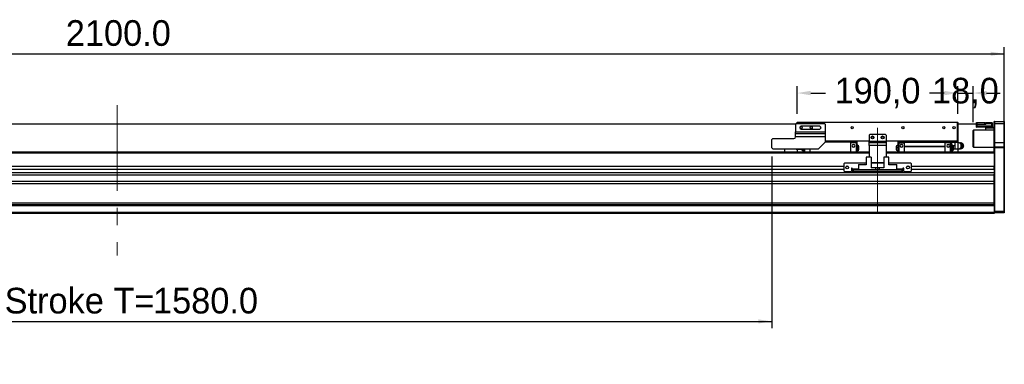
# Model space of a CAD drawing. Header units: millimetres. Extents: x 40 to 3320, y 40 to 2336.
# Tile 8 of 14: x 1172 to 2337, y 971 to 1379. Entities that reach past the tile are written whole.
import ezdxf

# ---------------------------------------------------------------- set-up
doc = ezdxf.new("R2010")
doc.units = ezdxf.units.MM
doc.header["$LTSCALE"] = 8
doc.header["$PDSIZE"] = -1
doc.linetypes.add('CENTERX2', pattern=[20.32, 12.7, -2.54, 2.54, -2.54])
doc.layers.add('DIMNS', color=7, linetype='Continuous')
doc.styles.add('SLDTEXTSTYLE7', font='txt')
doc.dimstyles.new('ISO-25', dxfattribs={"dimtxt": 2.5, "dimasz": 2.5, "dimexe": 1.25, "dimexo": 0.625, "dimtad": 1, "dimtxsty": 'Standard', "dimcen": 2.5, "dimadec": 0, "dimazin": 0, "dimtfac": 1, "dimtmove": 0, "dimatfit": 3, "dimfxl": 0, "dimarcsym": 0})
doc.dimstyles.new('SLDDIMSTYLE3', dxfattribs={"dimtxt": 30.4, "dimasz": 16, "dimexe": 0, "dimexo": 0.0625, "dimgap": 7.6, "dimtad": 2, "dimdec": 1, "dimrnd": 1e-09, "dimzin": 4, "dimdsep": 46, "dimtxsty": 'SLDTEXTSTYLE7', "dimsah": 1, "dimcen": 0.09, "dimadec": 0, "dimazin": 1, "dimtfac": 1, "dimtdec": 1, "dimtofl": 0, "dimtmove": 0, "dimatfit": 3, "dimfxl": 0, "dimfrac": 2, "dimtolj": 1, "dimtzin": 12, "dimarcsym": 0})

# ---------------------------------------------------------------- blocks, each defined once
blk = doc.blocks.new('_D_19')
at = {"layer": 'DIMNS'}
for p, q in [((236.9, 1237.3), (236.9, 1346.7)), ((2336.9, 1237.3), (2336.9, 1346.7)), ((236.9, 1338.7), (2336.9, 1338.7))]:
    blk.add_line(p, q, dxfattribs=at)
for points in [[(236.9, 1338.7), (252.9, 1336.3), (252.9, 1341.1)], [(2336.9, 1338.7), (2320.9, 1341.1), (2320.9, 1336.3)]]:
    blk.add_solid(points, dxfattribs=at)
at = {"layer": 'DIMNS', "insert": (1226.1, 1378.5), "char_height": 30.4, "attachment_point": 1, "style": 'SLDTEXTSTYLE7'}
blk.add_mtext('2100.0', dxfattribs=at)
blk = doc.blocks.new('_D_22')
at = {"layer": 'DIMNS'}
for p, q in [((481.9, 1220.5), (481.9, 1013.7)), ((2061.9, 1217), (2061.9, 1013.7)), ((481.9, 1021.7), (2061.9, 1021.7))]:
    blk.add_line(p, q, dxfattribs=at)
for points in [[(481.9, 1021.7), (497.9, 1019.3), (497.9, 1024.1)], [(2061.9, 1021.7), (2045.9, 1024.1), (2045.9, 1019.3)]]:
    blk.add_solid(points, dxfattribs=at)
at = {"layer": 'DIMNS', "char_height": 30.4, "attachment_point": 1, "style": 'SLDTEXTSTYLE7'}
for s, insert in [('Stroke T=', (1153.7, 1061.5)), ('1580.0', (1329.3, 1061.5))]:
    blk.add_mtext(s, dxfattribs=dict(at, insert=insert))
blk = doc.blocks.new('*D58')
at = {"color": 0, "lineweight": -2}
for p, q in [((2091.9, 1267.5), (2091.9, 1300.2)), ((2281.9, 1267.5), (2281.9, 1300.2)), ((2107.9, 1292.2), (2125.4, 1292.2)), ((2265.9, 1292.2), (2248.5, 1292.2))]:
    blk.add_line(p, q, dxfattribs=at)
at = {"color": 0}
for points in [[(2107.9, 1294.8), (2107.9, 1289.5), (2091.9, 1292.2)], [(2265.9, 1294.8), (2265.9, 1289.5), (2281.9, 1292.2)]]:
    blk.add_solid(points, dxfattribs=at)
at = {"layer": 'Defpoints', "color": 0}
for p in [(2281.9, 1292.2), (2091.9, 1257.4), (2281.9, 1257.4)]:
    blk.add_point(p, dxfattribs=at)
at = {"color": 0, "insert": (2186.9, 1292.2), "char_height": 30.4, "attachment_point": 5}
blk.add_mtext('190,0', dxfattribs=at)
blk = doc.blocks.new('*D59')
at = {"color": 0, "lineweight": -2}
for p, q in [((2281.9, 1267.5), (2281.9, 1300.2)), ((2299.9, 1257.8), (2299.9, 1300.2)), ((2265.9, 1292.2), (2249.9, 1292.2)), ((2281.9, 1292.2), (2299.9, 1292.2)), ((2315.9, 1292.2), (2331.9, 1292.2))]:
    blk.add_line(p, q, dxfattribs=at)
at = {"color": 0}
for points in [[(2265.9, 1294.8), (2265.9, 1289.5), (2281.9, 1292.2)], [(2315.9, 1294.8), (2315.9, 1289.5), (2299.9, 1292.2)]]:
    blk.add_solid(points, dxfattribs=at)
at = {"layer": 'Defpoints', "color": 0}
for p in [(2299.9, 1292.2), (2281.9, 1257.4), (2299.9, 1247.7)]:
    blk.add_point(p, dxfattribs=at)
at = {"color": 0, "insert": (2290.9, 1292.2), "char_height": 30.4, "attachment_point": 5}
blk.add_mtext('18,0', dxfattribs=at)

msp = doc.modelspace()

# ---------------------------------------------------------------- linework, layer by layer
at = {"color": 7, "linetype": 'Continuous', "lineweight": 25}
for p, q in [((2090.14, 1255.36), (488.94, 1255.36)), ((2089.94, 1255.16), (488.94, 1255.16)), ((2090.94, 1256.16), (2089.94, 1255.16)), ((2089.94, 1255.16), (2089.94, 1246.16)), ((2090.94, 1256.16), (2123.94, 1256.16)), ((2092.24, 1257.66), (2091.94, 1257.36)), ((2092.24, 1257.36), (2091.94, 1257.36)), ((2091.94, 1256.16), (2091.94, 1257.36)), ((2092.24, 1257.66), (2281.64, 1257.66)), ((2092.24, 1257.66), (2092.24, 1257.36)), ((2281.64, 1257.36), (2092.24, 1257.36)), ((2092.24, 1257.36), (2092.24, 1256.16)), ((2118.44, 1252.76), (2096.44, 1252.76)), ((2096.44, 1249.56), (2118.44, 1249.56)), ((2124.94, 1255.16), (2123.94, 1256.16)), ((2124.94, 1255.16), (2124.94, 1246.16)), ((2281.64, 1257.66), (2281.64, 1257.36)), ((2281.94, 1257.36), (2281.64, 1257.66)), ((2281.64, 1235.46), (2281.64, 1257.36)), ((2281.94, 1257.36), (2281.64, 1257.36)), ((2281.94, 1257.36), (2281.94, 1235.46)), ((2303.94, 1255.36), (2281.94, 1255.36)), ((2304.24, 1255.16), (2281.94, 1255.16)), ((2300.44, 1248.16), (2299.94, 1247.66)), ((2299.94, 1228.66), (2299.94, 1247.66)), ((2324.94, 1248.16), (2300.44, 1248.16)), ((2300.44, 1248.16), (2300.44, 1228.16)), ((2303.94, 1255.36), (2303.94, 1257.36)), ((2303.94, 1257.36), (2304.44, 1257.36)), ((2304.44, 1255.36), (2303.94, 1255.36)), ((2303.94, 1254.86), (2304.24, 1255.16)), ((2303.94, 1253.16), (2303.94, 1254.86)), ((2303.94, 1254.86), (2304.24, 1254.86)), ((2303.94, 1253.16), (2304.24, 1253.16)), ((2303.94, 1251.96), (2303.94, 1253.16)), ((2303.94, 1251.96), (2304.24, 1251.66)), ((2304.24, 1254.86), (2304.24, 1255.16)), ((2304.24, 1255.16), (2314.94, 1255.16)), ((2304.24, 1254.86), (2304.24, 1253.16)), ((2314.94, 1254.86), (2304.24, 1254.86)), ((2304.24, 1253.16), (2322.14, 1253.16)), ((2304.24, 1253.16), (2304.24, 1251.66)), ((2322.14, 1251.66), (2304.24, 1251.66)), ((2304.44, 1257.36), (2304.44, 1255.36)), ((2304.44, 1257.36), (2313.94, 1257.36)), ((2304.44, 1255.36), (2313.94, 1255.36)), ((2313.94, 1255.36), (2313.94, 1257.36)), ((2313.94, 1257.36), (2314.44, 1257.36)), ((2314.44, 1255.36), (2313.94, 1255.36)), ((2314.44, 1257.36), (2314.44, 1255.36)), ((2314.44, 1255.36), (2314.44, 1255.16)), ((2314.94, 1255.66), (2314.94, 1257.16)), ((2314.94, 1257.16), (2322.14, 1257.16)), ((2314.94, 1254.86), (2314.94, 1255.66)), ((2322.14, 1255.66), (2314.94, 1255.66)), ((2314.94, 1250.66), (2314.94, 1251.66)), ((2314.94, 1248.16), (2314.94, 1250.66)), ((2324.94, 1250.66), (2314.94, 1250.66)), ((2322.14, 1255.66), (2322.14, 1257.16)), ((2322.44, 1256.86), (2322.14, 1257.16)), ((2322.14, 1253.16), (2322.14, 1255.66)), ((2322.44, 1255.66), (2322.14, 1255.66)), ((2322.14, 1251.66), (2322.14, 1253.16)), ((2322.14, 1253.16), (2322.44, 1253.16)), ((2322.14, 1251.66), (2322.44, 1251.96)), ((2322.14, 1251.66), (2324.94, 1251.66)), ((2322.44, 1256.86), (2322.44, 1255.66)), ((2322.44, 1255.66), (2322.44, 1253.16)), ((2322.44, 1253.16), (2322.44, 1251.96)), ((2325.24, 1258.66), (2324.94, 1258.36)), ((2324.94, 1255.66), (2324.94, 1258.36)), ((2325.24, 1255.66), (2324.94, 1255.66)), ((2324.94, 1233.66), (2324.94, 1255.66)), ((2325.24, 1258.66), (2325.24, 1255.66)), ((2325.24, 1258.66), (2336.64, 1258.66)), ((2336.64, 1255.66), (2325.24, 1255.66)), ((2325.24, 1255.66), (2325.24, 1233.66)), ((2336.64, 1255.66), (2336.64, 1258.66)), ((2336.64, 1258.66), (2336.94, 1258.36)), ((2336.64, 1233.66), (2336.64, 1255.66)), ((2336.64, 1255.66), (2336.94, 1255.66)), ((2336.94, 1258.36), (2336.94, 1255.66)), ((2336.94, 1255.66), (2336.94, 1233.66)), ((2062.94, 1238.16), (2061.94, 1237.16)), ((2061.94, 1227.16), (2061.94, 1237.16)), ((2062.94, 1238.16), (2087.94, 1238.16)), ((2089.94, 1246.16), (2124.94, 1246.16)), ((2089.94, 1244.16), (2089.94, 1246.16)), ((2089.94, 1244.16), (2124.94, 1244.16)), ((2089.94, 1240.18), (2089.94, 1244.16)), ((2124.94, 1240.18), (2089.94, 1240.18)), ((2089.94, 1240.18), (2089.94, 1240.16)), ((2124.94, 1246.16), (2124.94, 1244.16)), ((2124.94, 1244.16), (2124.94, 1240.18)), ((2124.94, 1240.18), (2124.94, 1234.16)), ((2124.94, 1235.46), (2176.94, 1235.46)), ((2177.94, 1243.16), (2176.94, 1242.16)), ((2176.94, 1242.16), (2176.94, 1235.16)), ((2195.94, 1243.16), (2177.94, 1243.16)), ((2196.94, 1242.16), (2195.94, 1243.16)), ((2196.94, 1242.16), (2196.94, 1235.16)), ((2196.94, 1235.46), (2281.64, 1235.46)), ((2281.94, 1235.46), (2281.64, 1235.46)), ((2281.64, 1235.46), (2281.64, 1235.16)), ((2281.94, 1235.46), (2281.64, 1235.16)), ((2281.94, 1235.46), (2281.94, 1233.66)), ((2061.94, 1227.16), (2062.94, 1226.16)), ((2062.94, 1226.16), (2116.94, 1226.16)), ((2076.94, 1226.16), (2076.94, 1222.16)), ((2091.84, 1225.66), (2095.27, 1225.66)), ((2091.94, 1225.66), (2091.94, 1222.16)), ((2095.44, 1225.66), (2095.44, 1226.16)), ((2095.61, 1225.66), (2095.57, 1226.16)), ((2095.61, 1225.66), (2096.95, 1225.66)), ((2096.94, 1226.16), (2096.94, 1225.81)), ((2098.84, 1223.91), (2098.94, 1223.91)), ((2098.94, 1226.16), (2098.94, 1222.16)), ((2100.44, 1226.16), (2100.44, 1222.16)), ((2106.94, 1226.16), (2106.94, 1222.16)), ((2116.94, 1226.16), (2124.94, 1234.16)), ((2176.94, 1235.16), (2124.94, 1235.16)), ((2154.94, 1234.16), (2124.94, 1234.16)), ((2154.94, 1235.16), (2154.94, 1234.16)), ((2161.44, 1234.36), (2154.94, 1234.36)), ((2154.94, 1234.16), (2154.94, 1222.16)), ((2161.44, 1233.41), (2154.94, 1233.41)), ((2161.44, 1234.36), (2161.44, 1233.41)), ((2161.44, 1234.26), (2162.94, 1234.26)), ((2161.44, 1233.41), (2161.44, 1222.16)), ((2161.44, 1233.32), (2162.94, 1233.32)), ((2162.94, 1233.32), (2162.94, 1234.26)), ((2162.94, 1222.16), (2162.94, 1233.32)), ((2163.04, 1230.41), (2162.94, 1230.41)), ((2162.94, 1227.16), (2163.04, 1227.16)), ((2162.94, 1223.91), (2163.04, 1223.91)), ((2164.94, 1227.16), (2164.94, 1228.51)), ((2164.94, 1225.81), (2164.94, 1227.16)), ((2176.94, 1235.16), (2196.94, 1235.16)), ((2176.94, 1233.66), (2176.94, 1235.16)), ((2176.94, 1230.16), (2176.94, 1233.66)), ((2176.94, 1233.66), (2196.94, 1233.66)), ((2176.94, 1230.16), (2176.94, 1216.06)), ((2196.94, 1230.16), (2176.94, 1230.16)), ((2281.64, 1235.16), (2196.94, 1235.16)), ((2196.94, 1235.16), (2196.94, 1233.66)), ((2196.94, 1233.66), (2196.94, 1230.16)), ((2196.94, 1230.16), (2196.94, 1216.06)), ((2208.94, 1228.51), (2208.94, 1227.16)), ((2208.94, 1227.16), (2208.94, 1225.81)), ((2210.94, 1230.41), (2210.84, 1230.41)), ((2210.94, 1227.16), (2210.84, 1227.16)), ((2210.84, 1223.91), (2210.94, 1223.91)), ((2212.44, 1234.26), (2210.94, 1234.26)), ((2210.94, 1234.26), (2210.94, 1233.32)), ((2212.44, 1233.32), (2210.94, 1233.32)), ((2210.94, 1233.32), (2210.94, 1222.16)), ((2212.44, 1233.41), (2212.44, 1234.36)), ((2212.44, 1234.36), (2218.94, 1234.36)), ((2212.44, 1233.41), (2218.94, 1233.41)), ((2212.44, 1222.16), (2212.44, 1233.41)), ((2218.94, 1234.16), (2218.94, 1235.16)), ((2218.94, 1234.16), (2266.94, 1234.16)), ((2218.94, 1229.16), (2218.94, 1234.16)), ((2218.94, 1228.76), (2218.94, 1229.16)), ((2218.94, 1229.16), (2266.94, 1229.16)), ((2218.94, 1228.76), (2266.94, 1228.76)), ((2218.94, 1222.16), (2218.94, 1228.76)), ((2266.94, 1234.16), (2266.94, 1235.16)), ((2273.44, 1234.36), (2266.94, 1234.36)), ((2266.94, 1229.16), (2266.94, 1234.16)), ((2273.44, 1233.41), (2266.94, 1233.41)), ((2266.94, 1228.76), (2266.94, 1229.16)), ((2266.94, 1222.16), (2266.94, 1228.76)), ((2273.44, 1233.41), (2273.44, 1234.36)), ((2273.44, 1234.26), (2274.94, 1234.26)), ((2273.44, 1222.16), (2273.44, 1233.41)), ((2273.44, 1233.32), (2274.94, 1233.32)), ((2274.94, 1233.32), (2274.94, 1234.26)), ((2278.28, 1233.66), (2274.94, 1233.66)), ((2274.94, 1222.16), (2274.94, 1233.32)), ((2275.04, 1230.41), (2274.94, 1230.41)), ((2274.94, 1227.16), (2275.04, 1227.16)), ((2274.94, 1223.91), (2275.04, 1223.91)), ((2278.28, 1229.66), (2276.56, 1229.66)), ((2276.94, 1227.16), (2276.94, 1228.51)), ((2276.94, 1225.81), (2276.94, 1227.16)), ((2278.28, 1225.66), (2276.94, 1225.66)), ((2278.28, 1233.66), (2278.44, 1231.66)), ((2278.44, 1231.66), (2278.28, 1229.66)), ((2278.28, 1229.66), (2278.44, 1227.66)), ((2278.44, 1227.66), (2278.28, 1225.66)), ((2278.44, 1233.66), (2278.44, 1231.66)), ((2278.44, 1231.66), (2278.44, 1227.66)), ((2278.44, 1227.66), (2278.44, 1225.66)), ((2282.04, 1233.66), (2278.62, 1233.66)), ((2282.04, 1225.66), (2278.62, 1225.66)), ((2281.94, 1225.66), (2281.94, 1222.16)), ((2283.85, 1233.16), (2285.1, 1233.16)), ((2283.97, 1226.16), (2285.1, 1226.16)), ((2285.1, 1233.16), (2285.98, 1231.41)), ((2285.81, 1233.16), (2285.1, 1233.16)), ((2285.98, 1227.91), (2285.1, 1226.16)), ((2285.81, 1226.16), (2285.1, 1226.16)), ((2286.8, 1231.41), (2285.81, 1233.16)), ((2285.81, 1226.16), (2286.8, 1227.91)), ((2285.98, 1231.41), (2286.96, 1229.66)), ((2286.96, 1229.66), (2285.98, 1227.91)), ((2287.67, 1229.66), (2286.8, 1231.41)), ((2286.8, 1227.91), (2287.67, 1229.66)), ((2287.67, 1229.66), (2286.96, 1229.66)), ((2288.34, 1231.29), (2287.76, 1231.94)), ((2287.76, 1227.37), (2288.34, 1228.03)), ((2288.94, 1229.66), (2288.61, 1229.66)), ((2299.94, 1228.66), (2300.44, 1228.16)), ((2300.44, 1228.16), (2324.94, 1228.16)), ((2325.24, 1233.66), (2324.94, 1233.66)), ((2324.94, 1228.36), (2324.94, 1233.66)), ((2325.24, 1228.66), (2324.94, 1228.36)), ((2324.94, 1227.16), (2324.94, 1228.36)), ((2325.24, 1227.16), (2324.94, 1227.16)), ((2324.94, 1221.87), (2324.94, 1227.16)), ((2325.24, 1233.66), (2325.24, 1228.66)), ((2325.24, 1233.66), (2336.64, 1233.66)), ((2325.24, 1228.66), (2325.24, 1227.16)), ((2325.24, 1228.66), (2336.64, 1228.66)), ((2325.24, 1227.16), (2325.24, 1152.16)), ((2336.64, 1227.16), (2325.24, 1227.16)), ((2336.64, 1228.66), (2336.64, 1233.66)), ((2336.94, 1233.66), (2336.64, 1233.66)), ((2336.64, 1227.16), (2336.64, 1228.66)), ((2336.94, 1228.36), (2336.64, 1228.66)), ((2336.64, 1152.16), (2336.64, 1227.16)), ((2336.94, 1227.16), (2336.64, 1227.16)), ((2336.94, 1233.66), (2336.94, 1228.36)), ((2336.94, 1228.36), (2336.94, 1227.16)), ((2336.94, 1227.16), (2336.94, 1152.28)), ((2176.94, 1222.16), (396.94, 1222.16)), ((2076.94, 1222.16), (481.94, 1222.16)), ((2173.44, 1216.06), (2173.44, 1207.16)), ((2179.44, 1216.06), (2173.44, 1216.06)), ((2179.44, 1216.06), (2179.44, 1203.66)), ((2194.44, 1216.06), (2194.44, 1203.66)), ((2200.44, 1216.06), (2194.44, 1216.06)), ((2324.94, 1222.16), (2196.94, 1222.16)), ((2200.44, 1207.16), (2200.44, 1216.06)), ((2324.94, 1222.16), (2281.94, 1222.16)), ((2324.94, 1221.87), (2324.94, 1221.16)), ((2324.94, 1221.16), (2324.94, 1205.15)), ((2146.94, 1205.15), (426.94, 1205.15)), ((2146.94, 1201.75), (426.94, 1201.75)), ((2147.94, 1209.16), (2146.94, 1208.16)), ((2146.94, 1208.16), (2146.94, 1200.16)), ((2173.44, 1209.16), (2147.94, 1209.16)), ((2152.32, 1205.15), (2149.57, 1205.15)), ((2156.94, 1203.16), (2155.94, 1203.16)), ((2155.94, 1203.16), (2155.94, 1199.16)), ((2156.94, 1201.75), (2155.94, 1201.75)), ((2156.94, 1202.16), (2156.94, 1203.16)), ((2156.94, 1202.16), (2156.94, 1201.16)), ((2156.94, 1199.16), (2156.94, 1201.16)), ((2156.94, 1201.16), (2157.94, 1201.16)), ((2157.94, 1201.16), (2157.94, 1199.16)), ((2215.94, 1201.16), (2157.94, 1201.16)), ((2164.24, 1207.66), (2172.04, 1207.66)), ((2164.24, 1207.66), (2164.24, 1207.16)), ((2164.24, 1207.16), (2164.24, 1201.16)), ((2173.44, 1207.16), (2164.24, 1207.16)), ((2172.54, 1207.16), (2172.04, 1207.66)), ((2194.44, 1209.66), (2179.44, 1209.66)), ((2194.44, 1209.16), (2179.44, 1209.16)), ((2184.94, 1203.66), (2179.44, 1203.66)), ((2184.94, 1201.16), (2184.94, 1203.66)), ((2186.94, 1203.66), (2184.94, 1203.66)), ((2186.94, 1203.66), (2186.94, 1201.16)), ((2188.94, 1203.66), (2186.94, 1203.66)), ((2188.94, 1203.66), (2188.94, 1201.16)), ((2194.44, 1203.66), (2188.94, 1203.66)), ((2225.94, 1209.16), (2200.44, 1209.16)), ((2209.64, 1207.16), (2200.44, 1207.16)), ((2201.84, 1207.66), (2201.34, 1207.16)), ((2201.84, 1207.66), (2209.64, 1207.66)), ((2209.64, 1207.16), (2209.64, 1207.66)), ((2209.64, 1201.16), (2209.64, 1207.16)), ((2215.94, 1199.16), (2215.94, 1201.16)), ((2215.94, 1201.16), (2216.94, 1201.16)), ((2217.94, 1203.16), (2216.94, 1203.16)), ((2216.94, 1203.16), (2216.94, 1202.16)), ((2216.94, 1201.16), (2216.94, 1202.16)), ((2217.94, 1201.75), (2216.94, 1201.75)), ((2216.94, 1201.16), (2216.94, 1199.16)), ((2217.94, 1199.16), (2217.94, 1203.16)), ((2224.32, 1205.15), (2221.57, 1205.15)), ((2226.94, 1208.16), (2225.94, 1209.16)), ((2226.94, 1200.16), (2226.94, 1208.16)), ((2324.94, 1205.15), (2226.94, 1205.15)), ((2324.94, 1201.75), (2226.94, 1201.75)), ((2324.94, 1201.75), (2324.94, 1205.15)), ((2324.94, 1201.75), (2324.94, 1197.49)), ((2324.94, 1197.49), (248.94, 1197.49)), ((2324.94, 1194.89), (248.94, 1194.89)), ((2146.94, 1200.16), (2147.94, 1199.16)), ((2147.94, 1199.16), (2155.94, 1199.16)), ((2157.94, 1199.16), (2156.94, 1199.16)), ((2215.94, 1199.16), (2157.94, 1199.16)), ((2216.94, 1199.16), (2215.94, 1199.16)), ((2217.94, 1199.16), (2225.94, 1199.16)), ((2225.94, 1199.16), (2226.94, 1200.16)), ((2324.94, 1197.49), (2324.94, 1196.18)), ((2324.94, 1158.96), (2324.94, 1196.18)), ((2324.94, 1187.39), (248.94, 1187.39)), ((2324.94, 1184.79), (248.94, 1184.79)), ((2324.94, 1161.66), (248.94, 1161.66)), ((2324.94, 1159.66), (248.94, 1159.66)), ((2324.94, 1158.66), (248.94, 1158.66)), ((2324.94, 1158.96), (2324.94, 1158.66)), ((2324.94, 1158.66), (2324.94, 1150.66)), ((2324.94, 1150.66), (248.94, 1150.66)), ((2324.94, 1149.66), (248.94, 1149.66)), ((2324.94, 1152.28), (2325.24, 1152.16)), ((2324.94, 1150.66), (2324.94, 1149.66)), ((2324.94, 1150.46), (2325.24, 1150.16)), ((2325.24, 1152.16), (2336.64, 1152.16)), ((2325.24, 1152.16), (2325.24, 1150.16)), ((2336.64, 1150.16), (2325.24, 1150.16)), ((2336.94, 1152.28), (2336.64, 1152.16)), ((2336.64, 1150.16), (2336.64, 1152.16)), ((2336.94, 1150.46), (2336.64, 1150.16)), ((2336.94, 1152.28), (2336.94, 1150.46))]:
    msp.add_line(p, q, dxfattribs=at)
at = {"color": 8, "linetype": 'Continuous', "lineweight": 25}
for p, q in [((2098.84, 1226.16), (2098.84, 1223.91)), ((2163.04, 1227.16), (2163.04, 1230.41)), ((2163.04, 1223.91), (2163.04, 1227.16)), ((2210.84, 1230.41), (2210.84, 1227.16)), ((2210.84, 1227.16), (2210.84, 1223.91)), ((2275.04, 1227.16), (2275.04, 1230.41)), ((2275.04, 1223.91), (2275.04, 1227.16)), ((2176.94, 1221.16), (396.94, 1221.16)), ((2324.94, 1221.16), (2196.94, 1221.16)), ((2164.24, 1202.16), (2156.94, 1202.16)), ((2216.94, 1202.16), (2209.64, 1202.16))]:
    msp.add_line(p, q, dxfattribs=at)
at = {"color": 7, "linetype": 'Continuous', "lineweight": 25, "flags": 128}
for points in [[(2089.91, 1226.16), (2090.61, 1225.85), (2091.85, 1225.66)], [(2288.94, 1229.66), (2288.78, 1230.55), (2288.34, 1231.29)], [(2288.34, 1228.03), (2288.78, 1228.76), (2288.94, 1229.66)]]:
    msp.add_lwpolyline(points, dxfattribs=at)
at = {"color": 7, "linetype": 'Continuous', "lineweight": 25}
for centre, radius in [((2096.44, 1251.16), 1.25), ((2108.44, 1251.16), 1.25), ((2156.94, 1251.16), 1.25), ((2216.94, 1251.16), 1.25), ((2265.44, 1251.16), 1.25), ((2277.44, 1251.16), 1.25), ((2180.94, 1239.66), 1.7), ((2180.94, 1239.66), 1.25), ((2192.94, 1239.66), 1.7), ((2192.94, 1239.66), 1.25), ((2150.94, 1204.16), 1.7), ((2222.94, 1204.16), 1.7)]:
    msp.add_circle(centre, radius, dxfattribs=at)
for centre, radius, start, end in [((2096.44, 1251.16), 1.6, 90, 270), ((2118.44, 1251.16), 1.6, 270, 90), ((2087.94, 1240.16), 2, 270, 0), ((2098.84, 1225.81), 1.9, 180, 270), ((2158.54, 1229.66), 1.65, 0, 180), ((2158.54, 1229.66), 1.65, 180, 0), ((2163.04, 1228.51), 1.9, 0, 90), ((2163.04, 1225.81), 1.9, 270, 360), ((2210.84, 1228.51), 1.9, 90, 180), ((2210.84, 1225.81), 1.9, 180, 270), ((2215.34, 1229.66), 1.65, 0, 180), ((2215.34, 1229.66), 1.65, 180, 0), ((2270.54, 1229.66), 1.65, 0, 180), ((2270.54, 1229.66), 1.65, 180, 0), ((2275.04, 1228.51), 1.9, 0, 90), ((2275.04, 1225.81), 1.9, 270, 360), ((2282.04, 1229.66), 4, 0, 90.01825), ((2282.04, 1229.66), 4, 270.02815, 0), ((2283.05, 1229.89), 3.3, 27.38563, 66.39802), ((2283.05, 1229.42), 3.3, 293.60422, 332.61213), ((2282.65, 1229.66), 3.76, 332.24159, 27.75841), ((2284.73, 1229.59), 3.02, 302.6286, 1.20464), ((2284.69, 1229.7), 3.06, 359.20614, 56.41185), ((2285.34, 1229.57), 3.27, 291.04193, 1.49388), ((2285.34, 1229.74), 3.27, 358.50885, 68.86663)]:
    msp.add_arc(centre, radius, start, end, dxfattribs=at)
at = {"color": 8, "linetype": 'Continuous', "lineweight": 25}
msp.add_open_spline([(2091.84, 1225.66), (2091.84, 1225.68), (2091.84, 1225.73), (2091.84, 1225.93), (2091.84, 1226.13), (2091.84, 1226.16)], degree=3, knots=[0, 0, 0, 0, 0.4597997, 0.9196002, 1, 1, 1, 1], dxfattribs=at)
at = {"color": 7, "linetype": 'Continuous', "lineweight": 25}
for points, knots in [([(2163.04, 1227.16), (2163.28, 1227.16), (2163.65, 1227.16), (2164.09, 1227.16), (2164.4, 1227.16), (2164.64, 1227.16), (2164.88, 1227.16), (2164.92, 1227.16), (2164.94, 1227.16)], [0, 0, 0, 0, 0.2394627, 0.3683548, 0.4999946, 0.6316408, 0.7605451, 1, 1, 1, 1]), ([(2210.84, 1227.16), (2210.61, 1227.16), (2210.24, 1227.16), (2209.8, 1227.16), (2209.49, 1227.16), (2209.25, 1227.16), (2209.01, 1227.16), (2208.97, 1227.16), (2208.94, 1227.16)], [0, 0, 0, 0, 0.2394627, 0.3683548, 0.4999946, 0.6316408, 0.7605451, 1, 1, 1, 1]), ([(2275.04, 1227.16), (2275.28, 1227.16), (2275.65, 1227.16), (2276.09, 1227.16), (2276.4, 1227.16), (2276.64, 1227.16), (2276.88, 1227.16), (2276.92, 1227.16), (2276.94, 1227.16)], [0, 0, 0, 0, 0.2394627, 0.3683548, 0.4999946, 0.6316408, 0.7605451, 1, 1, 1, 1]), ([(2282.04, 1233.66), (2282.04, 1233.6), (2282.04, 1233.47), (2282.04, 1232.55), (2282.04, 1231.23), (2282.04, 1229.66), (2282.04, 1228.08), (2282.04, 1226.76), (2282.04, 1225.84), (2282.04, 1225.72), (2282.04, 1225.66)], [0, 0, 0, 0, 0.125, 0.25, 0.3749998, 0.5, 0.6250002, 0.75, 0.875, 1, 1, 1, 1]), ([(2286.52, 1232.78), (2286.51, 1232.79), (2286.34, 1232.88), (2286.14, 1232.88), (2285.96, 1232.89)], [0, 0, 0, 0, 0.078493, 1, 1, 1, 1]), ([(2285.96, 1226.42), (2286.09, 1226.42), (2286.28, 1226.42), (2286.45, 1226.52), (2286.51, 1226.55)], [0, 0, 0, 0, 0.6538736, 1, 1, 1, 1]), ([(2287.75, 1229.66), (2287.94, 1229.66), (2288.33, 1229.66), (2288.51, 1229.66), (2288.61, 1229.66)], [0, 0, 0, 0, 0.5000111, 1, 1, 1, 1])]:
    msp.add_open_spline(points, degree=3, knots=knots, dxfattribs=at)
at = {"layer": 'DIMNS', "linetype": 'CENTERX2', "lineweight": 18}
for p, q in [((1286.94, 1277.96), (1286.94, 1099.66)), ((2186.94, 1149.36), (2186.94, 1258.96))]:
    msp.add_line(p, q, dxfattribs=at)

# ---------------------------------------------------------------- dimensions: what is measured, and where the dimension line sits
dim = msp.add_linear_dim(base=(2281.94, 1292.15), p1=(2091.94, 1257.36), p2=(2281.94, 1257.36), dimstyle='ISO-25', override={"dimtxt": 30.4, "dimasz": 16, "dimexe": 8, "dimexo": 10.16, "dimgap": 12.192, "dimtad": 0, "dimtih": 1, "dimtoh": 1, "dimdec": 1, "dimzin": 1, "dimtdec": 1, "dimtzin": 1})
dim.commit()
dim.dimension.update_dxf_attribs({"geometry": '*D58', "text_midpoint": (2186.94, 1292.15)})
dim = msp.add_linear_dim(base=(2299.94, 1292.15), p1=(2281.94, 1257.36), p2=(2299.94, 1247.66), dimstyle='ISO-25', override={"dimtxt": 30.4, "dimasz": 16, "dimexe": 8, "dimexo": 10.16, "dimgap": 12.192, "dimtad": 0, "dimtih": 1, "dimtoh": 1, "dimdec": 1, "dimzin": 1, "dimtdec": 1, "dimtzin": 1})
dim.commit()
dim.dimension.update_dxf_attribs({"geometry": '*D59', "text_midpoint": (2290.94, 1292.15), "dimtype": 160})
at = {"layer": 'DIMNS'}
dim = msp.add_linear_dim(base=(2336.94, 1338.66), p1=(236.94, 1227.16), p2=(2336.94, 1227.16), angle=0, dimstyle='SLDDIMSTYLE3', dxfattribs=at)
dim.commit()
dim.dimension.update_dxf_attribs({"geometry": '_D_19', "text_midpoint": (1285.52, 1338.66), "dimtype": 160})
dim = msp.add_linear_dim(base=(2061.94, 1021.66), p1=(481.94, 1230.66), p2=(2061.94, 1227.16), text='Stroke T=<>', dimstyle='SLDDIMSTYLE3', dxfattribs=at)
dim.commit()
dim.dimension.update_dxf_attribs({"geometry": '_D_22', "text_midpoint": (1300.92, 1021.66), "dimtype": 160})

doc.saveas('drawing.dxf')
